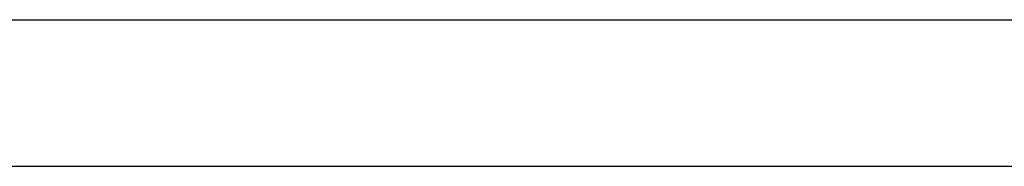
# Model space of a CAD drawing. Header units: millimetres. Extents: x -206 to 214, y -182 to 189.
# Tile 177 of 256: x 53.19 to 83.42, y 116.53 to 121.03. Entities that reach past the tile are written whole.
import ezdxf

# ---------------------------------------------------------------- set-up
doc = ezdxf.new("R2010")
doc.units = ezdxf.units.MM
doc.layers.add('Default', color=7, linetype='Continuous', true_color=0x000000)

msp = doc.modelspace()

# ---------------------------------------------------------------- linework, layer by layer
at = {"layer": 'Default'}
for p, q in [((-195.811, 121.031, 723.503), (204.189, 121.031, 723.503)), ((-195.811, 121.031, 816.503), (204.189, 121.031, 816.503))]:
    msp.add_line(p, q, dxfattribs=at)
for points in [[(-195.811, 116.531, 723.503), (4.189, 116.531, 723.503), (204.189, 116.531, 723.503)], [(-195.811, 116.531, 816.503), (4.189, 116.531, 816.503), (204.189, 116.531, 816.503)], [(-195.811, 116.531, 770.003), (4.189, 116.531, 770.003), (204.189, 116.531, 770.003)]]:
    msp.add_open_spline(points, degree=2, dxfattribs=at)

doc.saveas('drawing.dxf')
